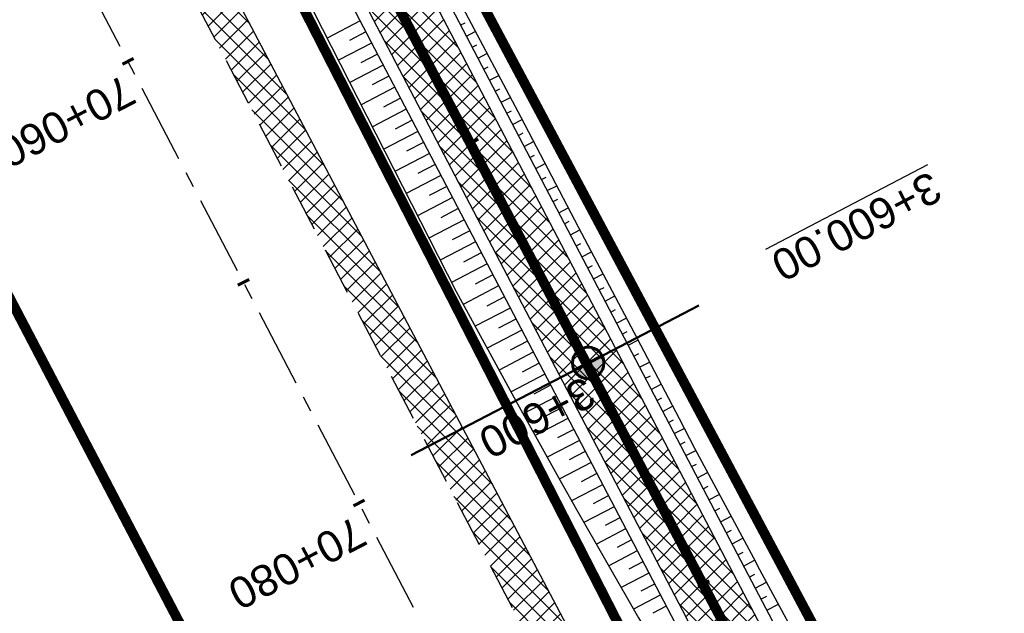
# Model space of a CAD drawing. Header units: metres. Extents: x 7529682 to 7533711, y 5721195 to 5727842.
# Tile 71 of 232: x 7531371 to 7531410, y 5724609 to 5724632. Entities that reach past the tile are written whole.
import ezdxf

# ---------------------------------------------------------------- set-up
doc = ezdxf.new("R2010")
doc.units = ezdxf.units.M
for name, pattern in [('817-dzialki-09-05-04$0$HIDDEN', [0.375, 0.25, -0.125]), ('ACAD_ISO05W100', [33, 24, -3, 0, -3, 0, -3]), ('CENTER', [50.800000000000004, 31.75, -6.35, 6.35, -6.35]), ('CENTER2', [28.575000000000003, 19.05, -3.175, 3.175, -3.175]), ('HIDDEN', [9.524999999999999, 6.35, -3.175])]:
    doc.linetypes.add(name, pattern=pattern)
for name, color, linetype in [('C-DROGI-SYTUACJA', 7, 'Continuous'), ('C-DROGI-SYTUACJA-ETYKIETY', 7, 'Continuous'), ('D-hatch-pobocza', 131, 'Continuous'), ('D-pobocza', 60, 'Continuous'), ('D-rowy', 160, 'Continuous'), ('D-skarpa', 2, 'Continuous'), ('D-skarpa-kreskowanie', 2, 'Continuous')]:
    doc.layers.add(name, color=color, linetype=linetype)
for name, color, linetype, lineweight, true_color in [('D-hatch-ciag-pieszo-rowerowy', 7, 'Continuous', 13, 0xff9f80), ('D-LR-etap-III', 7, '817-dzialki-09-05-04$0$HIDDEN', 50, 0x00008f), ('D-przekroje-pop', 7, 'Continuous', 50, 0x000099)]:
    doc.layers.add(name, color=color, linetype=linetype, lineweight=lineweight, true_color=true_color)
for name, color, linetype, lineweight in [('D-krawędzie', 3, 'Continuous', 30), ('D-obrzeża', 2, 'Continuous', 30), ('D-oś', 10, 'CENTER', 30), ('D-pas-drogowy', 7, 'ACAD_ISO05W100', 50)]:
    doc.layers.add(name, color=color, linetype=linetype, lineweight=lineweight)
doc.layers.add('poprzeczki', color=7, linetype='Continuous', true_color=0x0000c7)
doc.styles.get("Standard").update_dxf_attribs({"font": 'arial.ttf'})

# ---------------------------------------------------------------- blocks, each defined once
blk = doc.blocks.new('AeccTickLine')
at = {"color": 0, "linetype": 'ByBlock', "lineweight": -2}
blk.add_line((0, 1), (-3.673819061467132e-16, -1), dxfattribs=at)
blk = doc.blocks.new('kilometraz')
at = {"linetype": 'ByBlock', "lineweight": -2}
blk.add_hatch(color=0, dxfattribs=at).paths.add_polyline_path([(0, -0.28125, 0.4142135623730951), (0.28125, 0, 0.4142135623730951), (0, 0.28125)])
at = {"color": 0, "linetype": 'ByBlock', "lineweight": -2}
blk.add_line((0, 0.28125), (0, -0.28125), dxfattribs=at)
blk.add_circle((0, 0), 0.28125, dxfattribs=at)

msp = doc.modelspace()

# ---------------------------------------------------------------- hatches: boundary and pattern name
at = {"layer": 'D-hatch-ciag-pieszo-rowerowy'}
h = msp.add_hatch(dxfattribs=at)
h.set_pattern_fill('ANSI37', color=256, scale=0.15, style=0)
h.set_pattern_definition([(45, (0.8853450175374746, 0.4649341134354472), (-0.3367596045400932, 0.3367596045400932), []), (135, (0.8853450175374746, 0.4649341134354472), (-0.3367596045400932, -0.3367596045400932), [])])
h.paths.add_polyline_path([(7531426.00283601, 5724559.810280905), (7531399.691674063, 5724609.942291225), (7531381.171903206, 5724645.403370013), (7531371.148930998, 5724664.425789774), (7531369.294050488, 5724662.583091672), (7531378.958019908, 5724644.242016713), (7531397.476854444, 5724608.78273076), (7531423.790449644, 5724558.646084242), (7531445.035916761, 5724518.377892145), (7531473.709538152, 5724463.869950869), (7531482.589132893, 5724446.952420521), (7531484.869873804, 5724447.986385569), (7531475.922080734, 5724465.033847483), (7531447.247751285, 5724519.543134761)])
at = {"layer": 'D-hatch-pobocza'}
h = msp.add_hatch(dxfattribs=at)
h.set_pattern_fill('ANSI37', color=256, scale=0.15, style=0)
h.set_pattern_definition([(45, (0, 0), (-0.3367596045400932, 0.3367596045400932), []), (135, (0, 0), (-0.3367596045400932, -0.3367596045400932), [])])
h.paths.add_polyline_path([(7531410.67, 5724574.2), (7531398.059999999, 5724598.28), (7531373.71, 5724644.55), (7531366.183649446, 5724659.133667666), (7531365.968855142, 5724658.886270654), (7531365.497582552, 5724656.917040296), (7531373.644908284, 5724641.454376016), (7531392.161870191, 5724605.998675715), (7531418.480331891, 5724555.852756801), (7531439.726902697, 5724515.582472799), (7531476.36, 5724446.19), (7531478.828970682, 5724445.625897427), (7531467.269999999, 5724466.87), (7531457.65, 5724485.09), (7531437.94, 5724521.98), (7531423.889999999, 5724548.61)])

# ---------------------------------------------------------------- linework, layer by layer
at = {"layer": 'C-DROGI-SYTUACJA', "color": 10, "linetype": 'CENTER2', "lineweight": 35, "ltscale": 0.2}
msp.add_lwpolyline([(7531154.313313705, 5725078.4002911, -0.06893621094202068), (7531156.868938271, 5725074.829562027), (7531166.993104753, 5725055.549823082, -0.06873154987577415), (7531168.47910387, 5725051.431584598), (7531169.100428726, 5725048.502816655, 0.0687825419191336), (7531171.889509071, 5725040.775727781), (7531203.620916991, 5724980.378493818), (7531234.800499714, 5724921.534907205), (7531259.930515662, 5724874.055069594), (7531293.333031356, 5724810.085976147), (7531313.159872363, 5724772.033203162), (7531341.528881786, 5724719.923105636, -0.009023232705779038), (7531346.533284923, 5724710.322073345), (7531363.734853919, 5724675.815312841), (7531380.064961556, 5724644.822693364), (7531398.584264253, 5724609.362510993), (7531424.896642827, 5724559.228182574), (7531446.141834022, 5724518.960513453), (7531474.815809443, 5724464.451899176), (7531498.201389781, 5724419.897359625)], format="xyb", dxfattribs=at)
at = {"layer": 'D-krawędzie', "linetype": 'HIDDEN', "ltscale": 0.3, "flags": 128}
msp.add_lwpolyline([(7530572.009999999, 5726166.06), (7530620.380949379, 5726072.761487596), (7530641.555222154, 5726032.007915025), (7530660.960861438, 5725995.070069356), (7530689.128213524, 5725941.540167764), (7530707.335918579, 5725907.031820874), (7530725.255781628, 5725873.092686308), (7530743.969545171, 5725837.653904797), (7530770.526708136, 5725787.119408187), (7530787.864146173, 5725754.266918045), (7530809.897571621, 5725712.541613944), (7530824.739035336, 5725684.389287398), (7530840.856259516, 5725653.693092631), (7530860.675070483, 5725616.154465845), (7530865.283000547, 5725607.394015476), (7530878.050274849, 5725583.079962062), (7530918.171722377, 5725507.178125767), (7530950.162943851, 5725446.305402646), (7530993.419108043, 5725364.264712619), (7531022.766433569, 5725308.719304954), (7531053.80955549, 5725249.872416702), (7531081.165622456, 5725197.874670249), (7531103.902359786, 5725154.540603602), (7531128.123220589, 5725108.448161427), (7531149.3, 5725068.249999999), (7531167.380094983, 5725033.766927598), (7531197.164745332, 5724976.987689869), (7531228.151004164, 5724918.034426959), (7531253.152837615, 5724870.491119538), (7531286.7961686, 5724806.653565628), (7531306.739858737, 5724768.664832), (7531335.094443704, 5724714.652299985), (7531357.3191504, 5724672.438740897), (7531373.644908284, 5724641.454376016), (7531392.161870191, 5724605.998675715), (7531418.480331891, 5724555.852756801), (7531439.726902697, 5724515.582472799), (7531468.399107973, 5724461.077223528), (7531491.782023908, 5724416.527754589), (7531531.990296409, 5724339.832565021), (7531557.226635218, 5724291.658956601), (7531569.851546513, 5724267.577443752), (7531591.375556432, 5724226.547822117), (7531610.003879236, 5724191.103071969), (7531616.882991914, 5724177.998849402), (7531629.984986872, 5724153.025496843), (7531641.006768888, 5724132.021778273), (7531664.906257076, 5724087.616922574), (7531677.64401952, 5724064.785715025), (7531683.112433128, 5724054.988140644), (7531686.752875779, 5724048.180044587), (7531695.447538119, 5724031.696667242), (7531703.748818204, 5724015.917210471), (7531709.214143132, 5724005.513965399), (7531719.388607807, 5723986.14687362), (7531726.295217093, 5723973.000144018), (7531732.740794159, 5723960.735633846), (7531735.13, 5723956.19)], dxfattribs=at)
at = {"layer": 'D-LR-etap-III', "ltscale": 10, "flags": 128}
msp.add_lwpolyline([(7531750.474471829, 5723895.103125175, 0.4, 0.4, 0), (7531750.505, 5723895.13, 0.4, 0.4, 0), (7531682.71, 5724022.92, 0.4, 0.4, 0), (7531619.177023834, 5724147.203692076, 0.4, 0.4, 0), (7531592.308960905, 5724198.48863389, 0.4, 0.4, 0), (7531553.263875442, 5724272.918564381, 0.4, 0.4, 0), (7531504.019999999, 5724366.79, 0.4, 0.4, 0), (7531482.09, 5724407.62, 0.4, 0.4, 0), (7531412.350402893, 5724541.182759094, 0.4, 0.4, 0), (7531388.463669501, 5724586.929768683, 0.4, 0.4, 0), (7531345.12, 5724669.94, 0.4, 0.4, 0), (7531127.66, 5725081.67, 0.4, 0.4, 0), (7531059.253139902, 5725211.040795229, 0.4, 0.4, 0), (7531008.007244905, 5725307.953830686, 0.4, 0.4, 0), (7530964.181635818, 5725390.835555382, 0.4, 0.4, 0), (7530914.557354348, 5725484.683561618, 0.4, 0.4, 0), (7530865.243241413, 5725577.493975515, 0.4, 0.4, 0), (7530840.085257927, 5725624.058651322, 0.4, 0.4, 0), (7530802.559525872, 5725694.924584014, 0.4, 0.4, 0), (7530755.54, 5725787.51, 0.4, 0.4, 0), (7530708.717810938, 5725876.303221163, 0.4, 0.4, 0), (7530695.12, 5725902.09, 0.4, 0.4, 0), (7530642.91397006, 5726001.07839487, 0.4, 0.4, 0), (7530634.934723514, 5726016.146615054, 0.4, 0.4, 0), (7530610.820000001, 5726061.929999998, 0.4, 0.4, 0), (7530610.820000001, 5726061.929999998, 0.4, 0.4, 0), (7530607.21, 5726063.51, 0.4, 0.4, 0), (7530597.42, 5726080.68, 0.4, 0.4, 0), (7530591.16, 5726088.44, 0.4, 0.4, 0), (7530581.28, 5726107.21, 0.4, 0.4, 0), (7530571.29, 5726130.56, 0.4, 0.4, 0), (7530549.554994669, 5726171.527317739, 0.4, 0.4, 0), (7530531.014309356, 5726206.473807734, 0.4, 0.4, 0), (7530516.461208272, 5726236.016618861, 0.4, 0.4, 0), (7530500.798929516, 5726266.141265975, 0.4, 0.4, 0), (7530491.349999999, 5726283.94, 0.4, 0.4, 0), (7530482.4, 5726303.41, 0.4, 0.4, 0), (7530482.4, 5726303.41, 0.4, 0.4, 0), (7530450.41, 5726357.28, 0.4, 0.4, 0), (7530397.759396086, 5726458.499907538, 0.4, 0.4, 0), (7530334.707815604, 5726583.664702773, 0.4, 0.4, 0), (7530303.939274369, 5726645.167943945, 0.4, 0.4, 0), (7530300.509779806, 5726651.777515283, 0.4, 0.4, 0), (7530289.213532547, 5726671.966724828, 0.4, 0.4, 0), (7530281.54, 5726685.57, 0.4, 0.4, 0), (7530261.37085633, 5726724.163374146, 0.4, 0.4, 0), (7530254.03, 5726738.21, 0.4, 0.4, 0), (7530197.219999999, 5726845.06, 0.4, 0.4, 0), (7530194.71, 5726849.15, 0.4, 0.4, 0), (7530195.92, 5726850.75, 0.4, 0.4, 0), (7530170.546669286, 5726892.961489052, 0.4, 0.4, 0), (7530143.174718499, 5726945.065838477, 0.4, 0.4, 0), (7530105.059999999, 5727018.32, 0.4, 0.4, 0), (7530100.059999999, 5727027.16, 0.4, 0.4, 0), (7530062.318670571, 5727099.625398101, 0.4, 0.4, 0), (7530015.378537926, 5727189.420463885, 0.4, 0.4, 0), (7529983.207960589, 5727250.206596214, 0.4, 0.4, 0), (7529953.284293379, 5727306.74720398, 0.4, 0.4, 0), (7529900.67053443, 5727406.15903814, 0.4, 0.4, 0), (7529890.630239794, 5727425.131178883, 0.4, 0.4, 0), (7529875.155383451, 5727454.426350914, 0.4, 0.4, 0), (7529857.560096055, 5727487.787346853, 0.4, 0.4, 0), (7529835.194401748, 5727530.19312405, 0.4, 0.4, 0), (7529811.740544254, 5727574.662079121, 0.4, 0.4, 0), (7529792.101859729, 5727611.922638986, 0.4, 0.4, 0), (7529768.066117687, 5727657.469613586, 0.4, 0.4, 0), (7529755.210566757, 5727682.131373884, 0.4, 0.4, 0), (7529753.309999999, 5727681.13, 0.4, 0.4, 0), (7529739.21, 5727707.77, 0.4, 0.4, 0), (7529735.394745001, 5727711.251990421, 0.4, 0.4, 0), (7529725.42, 5727730.2, 0.4, 0.4, 0), (7529723.55, 5727729.88, 0.4, 0.4, 0), (7529695.566668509, 5727782.932080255, 0.4, 0.4, 0), (7529717.67971874, 5727794.024357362, 0.4, 0.4, 0), (7529736.274870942, 5727758.647400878, 0.4, 0.4, 0), (7529736.274870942, 5727758.647400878, 0.4, 0.4, 0), (7529744.511003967, 5727750.406106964, 0.4, 0.4, 0), (7529744.511003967, 5727750.406106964, 0.4, 0.4, 0), (7529750.282568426, 5727738.549848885, 0.4, 0.4, 0), (7529777.108510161, 5727687.569424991, 0.4, 0.4, 0), (7529796.51537536, 5727651.329932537, 0.4, 0.4, 0), (7529814.937945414, 5727616.793170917, 0.4, 0.4, 0), (7529839.006722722, 5727572.303976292, 0.4, 0.4, 0), (7529860.617626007, 5727532.509108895, 0.4, 0.4, 0), (7529882.348967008, 5727491.504261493, 0.4, 0.4, 0), (7529904.865139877, 5727449.096370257, 0.4, 0.4, 0), (7529920.747384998, 5727418.884773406, 0.4, 0.4, 0), (7529946.676504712, 5727368.547487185, 0.4, 0.4, 0), (7529972.024701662, 5727320.573310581, 0.4, 0.4, 0), (7529987.740014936, 5727290.153392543, 0.4, 0.4, 0), (7529996.497385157, 5727273.661630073, 0.4, 0.4, 0), (7530017.541471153, 5727234.202689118, 0.4, 0.4, 0), (7530033.053657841, 5727204.864166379, 0.4, 0.4, 0), (7530051.622983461, 5727170.222745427, 0.4, 0.4, 0), (7530069.276612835, 5727137.015751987, 0.4, 0.4, 0), (7530089.385386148, 5727097.533639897, 0.4, 0.4, 0), (7530109.712512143, 5727060.746615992, 0.4, 0.4, 0), (7530136.769722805, 5727011.640131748, 0.4, 0.4, 0), (7530162.446686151, 5726962.743777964, 0.4, 0.4, 0), (7530187.674104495, 5726916.992101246, 0.4, 0.4, 0), (7530207.820739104, 5726879.335323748, 0.4, 0.4, 0), (7530230.625609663, 5726834.518686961, 0.4, 0.4, 0), (7530262.288093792, 5726776.61832811, 0.4, 0.4, 0), (7530277.509672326, 5726760.213143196, 0.4, 0.4, 0), (7530286.036865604, 5726744.106684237, 0.4, 0.4, 0), (7530288.097472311, 5726735.884066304, 0.4, 0.4, 0), (7530290.393870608, 5726725.046963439, 0.4, 0.4, 0), (7530296.17664807, 5726713.582980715, 0.4, 0.4, 0), (7530302.726195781, 5726701.18226779, 0.4, 0.4, 0), (7530325.685047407, 5726657.466383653, 0.4, 0.4, 0), (7530343.243978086, 5726623.648592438, 0.4, 0.4, 0), (7530360.229820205, 5726591.746871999, 0.4, 0.4, 0), (7530383.20855044, 5726548.059469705, 0.4, 0.4, 0), (7530406.017875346, 5726503.605514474, 0.4, 0.4, 0), (7530427.464919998, 5726462.620289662, 0.4, 0.4, 0), (7530447.9278544, 5726424.388014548, 0.4, 0.4, 0), (7530471.126878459, 5726379.920667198, 0.4, 0.4, 0), (7530490.501003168, 5726343.033350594, 0.4, 0.4, 0), (7530509.499458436, 5726306.733076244, 0.4, 0.4, 0), (7530529.890269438, 5726267.244072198, 0.4, 0.4, 0), (7530543.852446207, 5726238.990319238, 0.4, 0.4, 0), (7530554.808897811, 5726218.943990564, 0.4, 0.4, 0), (7530559.027108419, 5726212.223286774, 0.4, 0.4, 0), (7530563.060988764, 5726206.409670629, 0.4, 0.4, 0), (7530566.93354971, 5726200.463543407, 0.4, 0.4, 0), (7530569.771022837, 5726194.901501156, 0.4, 0.4, 0), (7530571.47319415, 5726191.282350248, 0.4, 0.4, 0), (7530572.839142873, 5726188.024533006, 0.4, 0.4, 0), (7530575.295071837, 5726182.034664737, 0.4, 0.4, 0), (7530579.736851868, 5726173.306070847, 0.4, 0.4, 0), (7530583.3, 5726167.41, 0.4, 0.4, 0), (7530593.4, 5726163.33, 0.4, 0.4, 0), (7530598.618375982, 5726155.264489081, 0.4, 0.4, 0), (7530608.258304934, 5726140.497132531, 0.4, 0.4, 0), (7530603.269999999, 5726136.83, 0.4, 0.4, 0), (7530606.53, 5726131.84, 0.4, 0.4, 0), (7530604.239057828, 5726124.21679044, 0.4, 0.4, 0), (7530605.847136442, 5726121.630127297, 0.4, 0.4, 0), (7530608.971611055, 5726116.164124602, 0.4, 0.4, 0), (7530618.114293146, 5726097.791111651, 0.4, 0.4, 0), (7530651.213125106, 5726034.959524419, 0.4, 0.4, 0), (7530670.243741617, 5725998.61095082, 0.4, 0.4, 0), (7530698.075474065, 5725945.952624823, 0.4, 0.4, 0), (7530716.505955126, 5725911.3051464, 0.4, 0.4, 0), (7530735.223454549, 5725875.667401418, 0.4, 0.4, 0), (7530752.504235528, 5725842.154920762, 0.4, 0.4, 0), (7530778.310652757, 5725793.501254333, 0.4, 0.4, 0), (7530797.499961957, 5725756.381811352, 0.4, 0.4, 0), (7530812.518974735, 5725728.28874362, 0.4, 0.4, 0), (7530820.039295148, 5725713.160404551, 0.4, 0.4, 0), (7530822.422446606, 5725710.193574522, 0.4, 0.4, 0), (7530833.154893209, 5725688.800634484, 0.4, 0.4, 0), (7530849.629354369, 5725656.158601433, 0.4, 0.4, 0), (7530867.98290276, 5725621.963939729, 0.4, 0.4, 0), (7530872.629809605, 5725612.88760475, 0.4, 0.4, 0), (7530880.354488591, 5725597.594500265, 0.4, 0.4, 0), (7530883.839446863, 5725593.389159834, 0.4, 0.4, 0), (7530891.782113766, 5725587.763349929, 0.4, 0.4, 0), (7530895.038670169, 5725584.280746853, 0.4, 0.4, 0), (7530897.033644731, 5725580.941110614, 0.4, 0.4, 0), (7530900.951646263, 5725579.945856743, 0.4, 0.4, 0), (7530904.80970798, 5725571.977328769, 0.4, 0.4, 0), (7530903.682362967, 5725568.566434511, 0.4, 0.4, 0), (7530908.900614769, 5725558.844845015, 0.4, 0.4, 0), (7530910.252030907, 5725545.671606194, 0.4, 0.4, 0), (7530912.872986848, 5725538.645543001, 0.4, 0.4, 0), (7530945.278171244, 5725478.464284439, 0.4, 0.4, 0), (7530959.692318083, 5725450.24628822, 0.4, 0.4, 0), (7531002.82670893, 5725368.192370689, 0.4, 0.4, 0), (7531044.703532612, 5725290.314293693, 0.4, 0.4, 0), (7531064.098839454, 5725253.212562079, 0.4, 0.4, 0), (7531083.010253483, 5725216.677517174, 0.4, 0.4, 0), (7531113.013137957, 5725158.465613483, 0.4, 0.4, 0), (7531137.364304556, 5725113.07076138, 0.4, 0.4, 0), (7531150.830830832, 5725086.711759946, 0.4, 0.4, 0), (7531159.745663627, 5725076.640848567, 0.4, 0.4, 0), (7531166.309999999, 5725074.58, 0.4, 0.4, 0), (7531172.29, 5725062.58, 0.4, 0.4, 0), (7531170.589828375, 5725055.605912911, 0.4, 0.4, 0), (7531173.732823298, 5725044.080706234, 0.4, 0.4, 0), (7531215.342008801, 5724964.859648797, 0.4, 0.4, 0), (7531238.054496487, 5724921.684649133, 0.4, 0.4, 0), (7531262.389821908, 5724875.282876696, 0.4, 0.4, 0), (7531295.587160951, 5724811.265731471, 0.4, 0.4, 0), (7531348.487908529, 5724712.362812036, 0.4, 0.4, 0), (7531363.740817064, 5724682.68394264, 0.4, 0.4, 0), (7531366.986905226, 5724675.865317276, 0.4, 0.4, 0), (7531382.541261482, 5724646.110625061, 0.4, 0.4, 0), (7531401.299165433, 5724610.874551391, 0.4, 0.4, 0), (7531428.964837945, 5724558.862274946, 0.4, 0.4, 0), (7531449.111202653, 5724520.397801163, 0.4, 0.4, 0), (7531477.292992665, 5724465.831467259, 0.4, 0.4, 0), (7531500.996290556, 5724421.112506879, 0.4, 0.4, 0), (7531512.121834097, 5724400.549045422, 0.4, 0.4, 0), (7531513.78163794, 5724396.757451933, 0.4, 0.4, 0), (7531526.32, 5724379.39, 0.4, 0.4, 0), (7531566.783642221, 5724302.73628205, 0.4, 0.4, 0), (7531578.579156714, 5724282.774819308, 0.4, 0.4, 0), (7531584.232619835, 5724273.111246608, 0.4, 0.4, 0), (7531590.109283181, 5724263.508189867, 0.4, 0.4, 0), (7531593.027899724, 5724258.771479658, 0.4, 0.4, 0), (7531595.711841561, 5724254.226824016, 0.4, 0.4, 0), (7531601.659976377, 5724243.898197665, 0.4, 0.4, 0), (7531606.097733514, 5724235.986407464, 0.4, 0.4, 0), (7531609.382207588, 5724230.799061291, 0.4, 0.4, 0), (7531611.580260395, 5724227.671180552, 0.4, 0.4, 0), (7531612.707802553, 5724225.86410867, 0.4, 0.4, 0), (7531618.665224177, 5724214.480919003, 0.4, 0.4, 0), (7531619.885522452, 5724212.333950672, 0.4, 0.4, 0), (7531620.931818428, 5724210.787064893, 0.4, 0.4, 0), (7531623.518605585, 5724207.111542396, 0.4, 0.4, 0), (7531626.143926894, 5724203.61306897, 0.4, 0.4, 0), (7531632.022984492, 5724196.485954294, 0.4, 0.4, 0), (7531653.949089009, 5724152.617641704, 0.4, 0.4, 0), (7531656.750690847, 5724143.103797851, 0.4, 0.4, 0), (7531659.61440691, 5724133.254504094, 0.4, 0.4, 0), (7531661.627147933, 5724128.646047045, 0.4, 0.4, 0.01093811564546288), (7531674.314987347, 5724101.43546424, 0.4, 0.4, 0), (7531685.137626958, 5724081.408252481, 0.4, 0.4, 0), (7531692.159945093, 5724066.277333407, 0.4, 0.4, 0), (7531699.662164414, 5724051.388120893, 0.4, 0.4, 0), (7531704.480624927, 5724040.808561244, 0.4, 0.4, 0), (7531704.480624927, 5724040.808561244, 0.4, 0.4, 0), (7531704.401251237, 5724037.368913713, 0.4, 0.4, 0), (7531720.383609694, 5724003.441317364, 0.4, 0.4, 0), (7531728.79890528, 5723986.206298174, 0.4, 0.4, 0), (7531733.237926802, 5723977.192631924, 0.4, 0.4, 0), (7531736.750027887, 5723969.505210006, 0.4, 0.4, 0), (7531737.336143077, 5723968.518916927, 0.4, 0.4, 0), (7531738.285051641, 5723967.699360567, 0.4, 0.4, 0), (7531742.180915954, 5723962.346428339, 0.4, 0.4, 0), (7531744.286141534, 5723958.615526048, 0.4, 0.4, 0), (7531755.393260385, 5723944.192617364, 0.4, 0.4, 0), (7531758.69, 5723936.76, 0.4, 0.4, 0), (7531780.08, 5723929.25, 0.4, 0.4, 0), (7531792.611989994, 5723906.337708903, 0.4, 0.4, 0), (7531792.611989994, 5723906.337708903, 0.4, 0.4, 0), (7531756.962094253, 5723883.055323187, 0.4, 0.4, 0), (7531750.46, 5723895.130000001, 0.4, 0.4, 0), (7531750.46, 5723895.130000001, 0, 0, 0)], format="xyseb", dxfattribs=at)
at = {"layer": 'D-obrzeża'}
msp.add_lwpolyline([(7531162.547399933, 5725061.317843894), (7531165.881540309, 5725054.958839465, -0.06857369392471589), (7531167.270284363, 5725051.106338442), (7531167.914945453, 5725048.067569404, 0.06878949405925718), (7531170.704411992, 5725040.339745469), (7531202.515371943, 5724979.795162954), (7531233.695975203, 5724920.949650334), (7531258.824090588, 5724873.473403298), (7531292.224994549, 5724809.507396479), (7531312.052212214, 5724771.453899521), (7531340.423454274, 5724719.339022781, -0.009020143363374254), (7531345.426151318, 5724709.741280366), (7531362.628782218, 5724675.232985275), (7531378.958019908, 5724644.242016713), (7531397.476854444, 5724608.78273076), (7531423.790449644, 5724558.646084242), (7531445.035916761, 5724518.377892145), (7531473.709538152, 5724463.869950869), (7531497.094585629, 5724419.316425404), (7531505.905040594, 5724402.510940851, -0.03317121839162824), (7531508.586352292, 5724396.450655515), (7531511.248060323, 5724389.164100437)], format="xyb", dxfattribs=at)
msp.add_lwpolyline([(7531484.869873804, 5724447.986385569), (7531475.922080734, 5724465.033847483), (7531447.247751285, 5724519.543134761), (7531426.00283601, 5724559.810280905), (7531399.691674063, 5724609.942291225), (7531381.171903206, 5724645.403370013), (7531371.148930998, 5724664.425789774)], dxfattribs=at)
at = {"layer": 'D-oś', "ltscale": 0.1}
msp.add_lwpolyline([(7531488.682972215, 5724414.901138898), (7531465.30154836, 5724459.447768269), (7531436.630334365, 5724513.951133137), (7531415.382990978, 5724554.222881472), (7531389.061122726, 5724604.375291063), (7531370.54547166, 5724639.828481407), (7531354.22214964, 5724670.808223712), (7531331.99647235, 5724713.023626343), (7531303.640952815, 5724767.037938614), (7531283.698553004, 5724805.024214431), (7531250.055061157, 5724868.862076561), (7531225.052886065, 5724916.406033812), (7531194.065303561, 5724975.361817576), (7531164.280332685, 5725032.141666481), (7531146.201824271, 5725066.621712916), (7531125.025790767, 5725106.818458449), (7531100.803065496, 5725152.914450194), (7531078.067230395, 5725196.24679728), (7531050.712974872, 5725248.241100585), (7531019.671816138, 5725307.084268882), (7530990.323090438, 5725362.632329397), (7530947.065833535, 5725444.675091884), (7530915.075467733, 5725505.546186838), (7530874.953735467, 5725581.448561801)], dxfattribs=at)
at = {"layer": 'D-pas-drogowy', "ltscale": 0.2, "flags": 128}
msp.add_lwpolyline([(7531633.018560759, 5724182.834272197, 0.4, 0.4, 0), (7531617.558899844, 5724211.608162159, 0.4, 0.4, 0), (7531566.783642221, 5724302.73628205, 0.4, 0.4, 0), (7531538.419082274, 5724356.469679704, 0.4, 0.4, 0), (7531526.32, 5724379.39, 0.4, 0.4, 0), (7531516.102085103, 5724393.607319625, 0.4, 0.4, 0.001485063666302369), (7531513.78037409, 5724396.837773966, 0.4, 0.4, 0), (7531501.87, 5724413.41, 0.4, 0.4, 0), (7531474.926107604, 5724464.507896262, 0.4, 0.4, 0), (7531446.200436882, 5724518.992313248, 0.4, 0.4, 0), (7531424.962185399, 5724559.262257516, 0.4, 0.4, 0), (7531398.444460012, 5724609.565801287, 0.4, 0.4, 0), (7531379.647455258, 5724645.216004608, 0.4, 0.4, 0), (7531365.23, 5724672.56, 0.4, 0.4, 0), (7531341.305752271, 5724717.915356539, 0.4, 0.4, 0), (7531312.899996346, 5724771.788898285, 0.4, 0.4, 0), (7531292.590923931, 5724810.306502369, 0.4, 0.4, 0), (7531259.391619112, 5724873.271351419, 0.4, 0.4, 0), (7531233.740401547, 5724921.922582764, 0.4, 0.4, 0), (7531203.072738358, 5724980.092044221, 0.4, 0.4, 0), (7531173.471398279, 5725036.225177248, 0.4, 0.4, 0), (7531168.269999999, 5725046.09, 0.4, 0.4, 0), (7531172.29, 5725062.58, 0.4, 0.4, 0), (7531166.309999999, 5725074.58, 0.4, 0.4, 0), (7531150.32, 5725079.6, 0.4, 0.4, 0), (7531141.5, 5725096.43, 0.4, 0.4, 0), (7531109.311735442, 5725157.814415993, 0.4, 0.4, 0), (7531086.641300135, 5725201.047918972, 0.4, 0.4, 0), (7531059.198258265, 5725253.383662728, 0.4, 0.4, 0), (7531028.206828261, 5725312.48946212, 0.4, 0.4, 0), (7530999.104694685, 5725367.990143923, 0.4, 0.4, 0), (7530956.247527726, 5725449.724815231, 0.4, 0.4, 0), (7530924.397774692, 5725510.463768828, 0.4, 0.4, 0), (7530897.509999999, 5725561.74, 0.4, 0.4, 0), (7530894.46, 5725566.14, 0.4, 0.4, 0), (7530892.16, 5725570.49, 0.4, 0.4, 0), (7530869.362688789, 5725613.307018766, 0.4, 0.4, 0), (7530861.693971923, 5725627.704613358, 0.4, 0.4, 0), (7530852.74, 5725644.52, 0.4, 0.4, 0), (7530831.509999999, 5725684.2, 0.4, 0.4, 0), (7530811.13, 5725722.52, 0.4, 0.4, 0), (7530792.3476413, 5725757.940652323, 0.4, 0.4, 0), (7530768.03, 5725803.8, 0.4, 0.4, 0), (7530748.768542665, 5725840.178507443, 0.4, 0.4, 0), (7530727.7, 5725879.97, 0.4, 0.4, 0), (7530712.0981582, 5725909.54523909, 0.4, 0.4, 0), (7530693.644105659, 5725944.645156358, 0.4, 0.4, 0), (7530665.702224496, 5725997.538976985, 0.4, 0.4, 0), (7530641.759999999, 5726042.88, 0.4, 0.4, 0), (7530616.5, 5726091.48, 0.4, 0.4, 0), (7530604.628439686, 5726114.319880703, 0.4, 0.4, -0.007762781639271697), (7530602.5, 5726118.43, 0.4, 0.4, 0), (7530603.992037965, 5726123.394821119, 0.4, 0.4, 0), (7530606.53, 5726131.84, 0.4, 0.4, 0), (7530603.269999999, 5726136.83, 0.4, 0.4, 0), (7530593.775620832, 5726151.368713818, 0.4, 0.4, 0), (7530590.202637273, 5726156.84001263, 0.4, 0.4, 0), (7530583.3, 5726167.41, 0.4, 0.4, 0), (7530580.578343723, 5726170.427567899, 0.4, 0.4, 0), (7530575.849999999, 5726175.67, 0.4, 0.4, 0), (7530569.009999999, 5726186.66, 0.4, 0.4, 0), (7530562.555322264, 5726199.189409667, 0.4, 0.4, 0), (7530555.67, 5726211.39, 0.4, 0.4, 0), (7530548.29, 5726224.23, 0.4, 0.4, 0), (7530540.58, 5726237.71, 0.4, 0.4, 0), (7530532.679999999, 5726252.65, 0.4, 0.4, 0), (7530524.059999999, 5726269.35, 0.4, 0.4, 0), (7530502.82, 5726309.91, 0.4, 0.4, 0), (7530488.83, 5726336.63, 0.4, 0.4, 0), (7530466.03, 5726380.16, 0.4, 0.4, 0), (7530438.469999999, 5726432.77, 0.4, 0.4, 0), (7530424.53, 5726459.09, 0.4, 0.4, 0), (7530401.63, 5726502.97, 0.4, 0.4, 0), (7530383.38, 5726538.06, 0.4, 0.4, 0), (7530353.969999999, 5726593.52, 0.4, 0.4, 0), (7530338.469999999, 5726622.74, 0.4, 0.4, 0), (7530322.009999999, 5726653.88, 0.4, 0.4, 0), (7530297.54, 5726700.33, 0.4, 0.4, 0), (7530287.38, 5726719.6, 0.4, 0.4, 0), (7530285.94993921, 5726722.315508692, 0.4, 0.4, 0), (7530280.259999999, 5726733.12, 0.4, 0.4, 0), (7530266.73, 5726758.74, 0.4, 0.4, 0), (7530260.42, 5726770.47, 0.4, 0.4, 0), (7530253.25, 5726783.82, 0.4, 0.4, 0), (7530244.95, 5726799.33, 0.4, 0.4, 0), (7530239.389999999, 5726808.49, 0.4, 0.4, 0), (7530238.29, 5726807.9, 0.4, 0.4, 0), (7530218.11, 5726850.67, 0.4, 0.4, 0), (7530175.906646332, 5726928.168028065, 0.4, 0.4, 0), (7530096.679999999, 5727076.15, 0.4, 0.4, 0), (7530094.679999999, 5727079.89, 0.4, 0.4, 0), (7530064.59693469, 5727135.522637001, 0.4, 0.4, 0), (7530046.730970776, 5727168.8921561, 0.4, 0.4, 0), (7530025.803045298, 5727208.461374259, 0.4, 0.4, 0), (7530012.846501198, 5727232.979315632, 0.4, 0.4, 0), (7529994.15, 5727268.45, 0.4, 0.4, 0), (7529981.670868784, 5727291.93018666, 0.4, 0.4, 0), (7529949.889999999, 5727351.73, 0.4, 0.4, 0), (7529924.75, 5727399.03, 0.4, 0.4, 0), (7529915.515824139, 5727417.099754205, 0.4, 0.4, 0), (7529885.83, 5727475.19, 0.4, 0.4, 0), (7529862.559999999, 5727519.97, 0.4, 0.4, 0), (7529852.984923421, 5727538.191086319, 0.4, 0.4, 0), (7529836.513084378, 5727569.51130111, 0.4, 0.4, 0), (7529815.36890814, 5727609.140983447, 0.4, 0.4, 0), (7529792.795203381, 5727651.247499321, 0.4, 0.4, 0), (7529774.199114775, 5727685.858348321, 0.4, 0.4, 0), (7529746.966026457, 5727736.059440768, 0.4, 0.4, 0), (7529733.92, 5727757.62, 0.4, 0.4, 0), (7529708.607472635, 5727806.388536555, 0.4, 0.4, 0), (7529688.491967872, 5727796.344621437, 0.4, 0.4, 0), (7529723.55, 5727729.88, 0.4, 0.4, 0), (7529725.42, 5727730.2, 0.4, 0.4, 0), (7529735.38, 5727711.28, 0.4, 0.4, 0), (7529739.21, 5727707.77, 0.4, 0.4, 0), (7529753.309999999, 5727681.13, 0.4, 0.4, 0), (7529755.178396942, 5727682.114424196, 0.4, 0.4, 0), (7529792.101859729, 5727611.922638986, 0.4, 0.4, 0), (7529811.740544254, 5727574.662079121, 0.4, 0.4, 0), (7529835.194401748, 5727530.19312405, 0.4, 0.4, 0), (7529857.560096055, 5727487.787346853, 0.4, 0.4, 0), (7529875.155383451, 5727454.426350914, 0.4, 0.4, 0), (7529890.630239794, 5727425.131178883, 0.4, 0.4, 0), (7529900.67053443, 5727406.15903814, 0.4, 0.4, 0), (7529953.284293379, 5727306.74720398, 0.4, 0.4, 0), (7529983.207960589, 5727250.206596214, 0.4, 0.4, 0), (7530015.378537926, 5727189.420463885, 0.4, 0.4, 0), (7530062.318670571, 5727099.625398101, 0.4, 0.4, 0), (7530100.059999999, 5727027.16, 0.4, 0.4, 0), (7530105.059999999, 5727018.32, 0.4, 0.4, 0), (7530143.174718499, 5726945.065838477, 0.4, 0.4, 0), (7530170.546669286, 5726892.961489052, 0.4, 0.4, 0), (7530195.92, 5726850.75, 0.4, 0.4, 0), (7530194.71, 5726849.15, 0.4, 0.4, 0), (7530197.219999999, 5726845.06, 0.4, 0.4, 0), (7530254.03, 5726738.21, 0.4, 0.4, 0), (7530261.37085633, 5726724.163374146, 0.4, 0.4, 0), (7530281.54, 5726685.57, 0.4, 0.4, 0), (7530289.213532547, 5726671.966724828, 0.4, 0.4, 0), (7530300.509779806, 5726651.777515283, 0.4, 0.4, 0), (7530303.939274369, 5726645.167943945, 0.4, 0.4, 0), (7530334.707815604, 5726583.664702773, 0.4, 0.4, 0), (7530397.759396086, 5726458.499907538, 0.4, 0.4, 0), (7530450.41, 5726357.28, 0.4, 0.4, 0), (7530482.4, 5726303.41, 0.4, 0.4, 0), (7530483.687990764, 5726301.003383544, 0.4, 0.4, 0), (7530491.349999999, 5726283.94, 0.4, 0.4, 0), (7530512.67, 5726243.78, 0.4, 0.4, 0), (7530529.429999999, 5726209.46, 0.4, 0.4, 0), (7530571.29, 5726130.56, 0.4, 0.4, 0), (7530581.28, 5726107.21, 0.4, 0.4, 0), (7530591.16, 5726088.44, 0.4, 0.4, 0), (7530597.42, 5726080.68, 0.4, 0.4, 0), (7530607.21, 5726063.51, 0.4, 0.4, 0), (7530610.820000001, 5726061.929999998, 0.4, 0.4, 0), (7530634.934723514, 5726016.146615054, 0.4, 0.4, 0), (7530642.91397006, 5726001.07839487, 0.4, 0.4, 0), (7530695.12, 5725902.09, 0.4, 0.4, 0), (7530708.717810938, 5725876.303221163, 0.4, 0.4, 0), (7530755.54, 5725787.51, 0.4, 0.4, 0), (7530802.559525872, 5725694.924584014, 0.4, 0.4, 0), (7530840.085257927, 5725624.058651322, 0.4, 0.4, 0), (7530865.243241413, 5725577.493975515, 0.4, 0.4, 0), (7530914.557354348, 5725484.683561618, 0.4, 0.4, 0), (7530964.181635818, 5725390.835555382, 0.4, 0.4, 0), (7531008.007244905, 5725307.953830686, 0.4, 0.4, 0), (7531059.253139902, 5725211.040795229, 0.4, 0.4, 0), (7531127.66, 5725081.67, 0.4, 0.4, 0), (7531345.12, 5724669.94, 0.4, 0.4, 0), (7531388.463669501, 5724586.929768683, 0.4, 0.4, 0), (7531412.350402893, 5724541.182759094, 0.4, 0.4, 0), (7531482.09, 5724407.62, 0.4, 0.4, 0), (7531504.019999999, 5724366.79, 0.4, 0.4, 0), (7531519.374444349, 5724337.520497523, 0.4, 0.4, 0), (7531563.748815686, 5724252.931583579, 0.4, 0.4, 0), (7531602.175111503, 5724179.681224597, 0.4, 0.4, 0), (7531619.177023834, 5724147.203692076, 0.4, 0.4, 0), (7531625.038493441, 5724135.63500206, 0.4, 0.4, 0), (7531656.796442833, 5724073.31633882, 0.4, 0.4, 0), (7531675.12, 5724037.36, 0.4, 0.4, 0), (7531682.71, 5724022.92, 0.4, 0.4, 0), (7531705.565196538, 5723979.810545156, 0.4, 0.4, 0), (7531736.605941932, 5723921.261514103, 0.4, 0.4, 0), (7531750.46, 5723895.130000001, 0.4, 0.4, 0), (7531740.769999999, 5723886.56, 0.4, 0.4, 0), (7531732.86, 5723885, 0.4, 0.4, 0), (7531722.179999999, 5723887.77, 0.4, 0.4, 0), (7531729.87, 5723862.17, 0.4, 0.4, 0), (7531742.92, 5723861.93, 0.4, 0.4, 0), (7531763.71, 5723859.52, 0.4, 0.4, 0), (7531768.42, 5723854.12, 0.4, 0.4, 0), (7531787.42, 5723817.97, 0.4, 0.4, 0), (7531795.57, 5723809.82, 0.4, 0.4, 0), (7531816.346897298, 5723819.850397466, 0.4, 0.4, 0), (7531816.346897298, 5723819.850397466, 0.4, 0.4, 0), (7531805.059999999, 5723843.23, 0.4, 0.4, 0), (7531803.61, 5723886.23, 0.4, 0.4, 0), (7531803.61, 5723886.23, 0.4, 0.4, 0), (7531780.08, 5723929.25, 0.4, 0.4, 0), (7531758.69, 5723936.76, 0.4, 0.4, 0), (7531749.3590272, 5723946.412126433, 0.4, 0.4, 0), (7531742.71, 5723953.29, 0.4, 0.4, 0), (7531735.177368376, 5723967.877529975, 0.4, 0.4, 0), (7531722.37, 5723992.68, 0.4, 0.4, 0), (7531705.041669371, 5724030.885563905, 0.4, 0.4, 0), (7531699.469999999, 5724043.17, 0.4, 0.4, 0), (7531692.69, 5724058.11, 0.4, 0.4, 0), (7531679.672010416, 5724084.016803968, 0.4, 0.4, 0), (7531674.55, 5724094.21, 0.4, 0.4, 0), (7531666.633166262, 5724114.002855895, 0.4, 0.4, 0), (7531649, 5724153.82, 0.4, 0.4, 0), (7531641.49, 5724149.34, 0.4, 0.4, 0), (7531626.04, 5724179.34, 0.4, 0.4, 0), (7531633.03, 5724182.84, 0, 0, 0)], format="xyseb", dxfattribs=at)
at = {"layer": 'D-pobocza'}
for points in [[(7531485.326022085, 5724448.193178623), (7531476.364802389, 5724465.266221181), (7531447.69011819, 5724519.776183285), (7531426.445313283, 5724560.043120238), (7531400.134637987, 5724610.174203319), (7531381.614679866, 5724645.635640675), (7531371.519907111, 5724664.794329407)], [(7531369.221818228, 5724661.647571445), (7531378.515243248, 5724644.009746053), (7531397.03389052, 5724608.550818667), (7531423.34797237, 5724558.413244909), (7531444.593549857, 5724518.144843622), (7531473.267029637, 5724463.637171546), (7531482.132984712, 5724446.745627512)], [(7531478.828970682, 5724445.625897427), (7531467.269999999, 5724466.87), (7531457.65, 5724485.09), (7531437.94, 5724521.98), (7531423.889999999, 5724548.61), (7531410.67, 5724574.2), (7531398.059999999, 5724598.28), (7531373.71, 5724644.55), (7531366.183649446, 5724659.133667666)]]:
    msp.add_lwpolyline(points, dxfattribs=at)
at = {"layer": 'D-przekroje-pop', "extrusion": (0.4629262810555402, -0.8863967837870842, 0), "elevation": -1587803.512330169}
msp.add_lwpolyline([(9325884.605193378, 0), (9325879.60519338, 0), (9325871.605193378, 0)], dxfattribs=at)
at = {"layer": 'D-rowy', "linetype": 'HIDDEN', "ltscale": 0.1, "const_width": 0.4, "flags": 128}
msp.add_lwpolyline([(7531506.121399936, 5724397.133351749), (7531489.190578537, 5724429.34060068), (7531483.400111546, 5724440.512095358), (7531478.412312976, 5724450.146766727), (7531462.901323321, 5724479.304166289), (7531434.632959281, 5724532.161646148), (7531396.749002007, 5724604.644561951), (7531378.596106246, 5724640.173238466), (7531368.21, 5724659.05), (7531363.9, 5724666.92), (7531355.876537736, 5724682.661796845), (7531338.032693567, 5724716.834919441), (7531309.901853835, 5724770.33291588), (7531304.158114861, 5724781.147276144), (7531299.737467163, 5724789.052054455), (7531294.930113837, 5724798.468047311), (7531279.862466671, 5724827.641362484), (7531247.714582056, 5724888.416734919), (7531220.373424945, 5724940.87265548), (7531195.513546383, 5724987.526839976), (7531168.705641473, 5725038.836315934), (7531161.295913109, 5725053.454680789), (7531161.295913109, 5725053.454680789)], dxfattribs=at)
at = {"layer": 'D-skarpa', "linetype": 'Continuous'}
for points in [[(7531371.603751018, 5724664.877622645), (7531372.131198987, 5724663.834149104), (7531374.525169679, 5724659.443931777), (7531376.960388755, 5724655.075448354), (7531379.292491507, 5724650.652632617), (7531381.637769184, 5724646.236758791), (7531381.870918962, 5724645.774257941), (7531383.877329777, 5724641.757142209), (7531386.306244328, 5724637.384843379), (7531388.667738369, 5724632.977333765), (7531391.011829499, 5724628.560735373), (7531393.326369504, 5724624.12870372), (7531395.658092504, 5724619.705645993), (7531397.357513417, 5724616.463771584), (7531397.975343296, 5724615.275030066), (7531400.337784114, 5724610.868014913), (7531400.585965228, 5724610.407911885), (7531402.712579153, 5724606.472747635)], [(7531368.751229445, 5724662.043835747), (7531371.2765982, 5724657.732249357), (7531373.116890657, 5724653.050297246), (7531374.879667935, 5724648.327502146), (7531377.14602332, 5724643.870043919), (7531377.378054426, 5724643.406953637), (7531379.372748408, 5724639.404596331), (7531381.620822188, 5724634.937852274), (7531388.413648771, 5724621.563004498), (7531390.816159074, 5724617.176915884), (7531392.586061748, 5724613.971851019), (7531393.248968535, 5724612.806651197), (7531395.734791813, 5724608.464073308), (7531395.99529495, 5724608.010405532), (7531398.250922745, 5724604.131102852), (7531400.766596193, 5724599.804621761), (7531403.197975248, 5724595.433899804), (7531412.736613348, 5724577.852931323), (7531415.022206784, 5724573.405695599), (7531422.696926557, 5724558.073688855), (7531423.973650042, 5724555.51032124)]]:
    msp.add_lwpolyline(points, dxfattribs=at)
at = {"layer": 'D-skarpa-kreskowanie', "linetype": 'Continuous'}
for p, q in [((7531384.567586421, 5724632.420908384, 108.9890404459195), (7531383.248902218, 5724631.732217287, 107.9971970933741)), ((7531388.601072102, 5724632.258315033, 109.1228262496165), (7531388.776568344, 5724632.349969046, 108.9908274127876)), ((7531384.799049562, 5724631.977709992, 108.9899815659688), (7531384.137189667, 5724631.63204951, 108.4921661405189)), ((7531388.832535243, 5724631.815116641, 109.1237673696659), (7531389.186473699, 5724631.99996322, 108.8575538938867)), ((7531385.030512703, 5724631.534511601, 108.9909226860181), (7531383.701757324, 5724630.840560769, 107.9915043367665)), ((7531385.261975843, 5724631.091313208, 108.9918638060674), (7531384.59508036, 5724630.743022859, 108.4902608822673)), ((7531389.063998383, 5724631.371918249, 109.1247084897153), (7531389.242440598, 5724631.465110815, 108.9904938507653)), ((7531389.295461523, 5724630.928719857, 109.1256496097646), (7531389.655291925, 5724631.116643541, 108.8550045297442)), ((7531385.493438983, 5724630.648114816, 108.9928049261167), (7531384.154612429, 5724629.94890425, 107.9858115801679)), ((7531389.526924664, 5724630.485521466, 109.126590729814), (7531389.70831285, 5724630.580252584, 108.9901602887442)), ((7531385.724902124, 5724630.204916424, 108.9937460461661), (7531385.052971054, 5724629.853996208, 108.4883556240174)), ((7531389.758387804, 5724630.042323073, 109.1275318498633), (7531390.124110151, 5724630.233323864, 108.8524551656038)), ((7531385.956365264, 5724629.761718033, 108.9946871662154), (7531384.607467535, 5724629.057247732, 107.9801188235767)), ((7531389.989850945, 5724629.599124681, 109.1284729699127), (7531390.174185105, 5724629.695394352, 108.9898267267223)), ((7531386.187828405, 5724629.318519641, 108.9956282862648), (7531385.510861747, 5724628.964969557, 108.4864503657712)), ((7531390.221314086, 5724629.155926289, 109.1294140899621), (7531390.592928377, 5724629.350004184, 108.8499058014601)), ((7531386.419291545, 5724628.875321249, 108.9965694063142), (7531385.06032264, 5724628.165591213, 107.9744260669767)), ((7531390.452777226, 5724628.712727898, 109.1303552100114), (7531390.640057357, 5724628.810536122, 108.9894931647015)), ((7531386.650754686, 5724628.432122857, 108.9975105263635), (7531385.968752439, 5724628.075942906, 108.4845451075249)), ((7531390.684240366, 5724628.269529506, 109.1312963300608), (7531391.061117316, 5724628.466355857, 108.8478297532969)), ((7531386.882217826, 5724627.988924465, 108.9984516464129), (7531385.513177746, 5724627.273934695, 107.9687333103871)), ((7531390.915703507, 5724627.826331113, 109.13223745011), (7531391.104137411, 5724627.924741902, 108.9905075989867)), ((7531387.113680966, 5724627.545726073, 108.9993927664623), (7531386.426643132, 5724627.186916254, 108.4826398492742)), ((7531391.147166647, 5724627.383132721, 109.1331785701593), (7531391.524025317, 5724627.579949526, 108.8497257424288)), ((7531387.345144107, 5724627.102527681, 109.0003338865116), (7531385.966032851, 5724626.382278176, 107.9630405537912)), ((7531391.378629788, 5724626.93993433, 109.1341196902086), (7531391.567054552, 5724627.038340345, 108.9923967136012)), ((7531387.576607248, 5724626.65932929, 109.0012750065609), (7531386.884533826, 5724626.297889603, 108.4807345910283)), ((7531391.610092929, 5724626.496735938, 109.1350608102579), (7531391.986933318, 5724626.693543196, 108.8516217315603)), ((7531387.808070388, 5724626.216130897, 109.0022161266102), (7531386.418887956, 5724625.490621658, 107.957347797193)), ((7531391.841556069, 5724626.053537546, 109.1360019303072), (7531392.029971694, 5724626.151938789, 108.9942858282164)), ((7531388.039533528, 5724625.772932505, 109.0031572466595), (7531387.342424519, 5724625.408862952, 108.4788293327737)), ((7531392.073019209, 5724625.610339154, 109.1369430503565), (7531392.44984132, 5724625.807136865, 108.8535177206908)), ((7531388.270996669, 5724625.329734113, 109.0040983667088), (7531386.871743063, 5724624.598965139, 107.9516550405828)), ((7531392.30448235, 5724625.167140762, 109.1378841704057), (7531392.492888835, 5724625.265537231, 108.9961749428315)), ((7531388.502459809, 5724624.886535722, 109.0050394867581), (7531387.800315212, 5724624.519836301, 108.4769240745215)), ((7531392.535945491, 5724624.72394237, 109.138825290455), (7531392.912749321, 5724624.920730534, 108.8554137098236)), ((7531388.73392295, 5724624.44333733, 109.0059806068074), (7531387.324598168, 5724623.707308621, 107.9459622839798)), ((7531392.767408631, 5724624.280743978, 109.1397664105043), (7531392.955805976, 5724624.379135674, 108.9980640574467)), ((7531388.965386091, 5724624.000138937, 109.0069217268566), (7531388.258205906, 5724623.63080965, 108.4750188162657)), ((7531392.998871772, 5724623.837545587, 109.1407075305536), (7531393.376023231, 5724624.034515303, 108.8570344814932)), ((7531389.196849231, 5724623.556940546, 109.0078628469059), (7531387.777453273, 5724622.815652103, 107.9402695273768)), ((7531393.230334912, 5724623.394347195, 109.1416486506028), (7531393.419765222, 5724623.493278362, 108.9991693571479)), ((7531389.428312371, 5724623.113742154, 109.0088039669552), (7531388.716096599, 5724622.741783, 108.4731135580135)), ((7531393.461798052, 5724622.951148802, 109.1425897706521), (7531393.842367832, 5724623.149903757, 108.8563456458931)), ((7531389.659775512, 5724622.670543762, 109.0097450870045), (7531388.230308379, 5724621.923995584, 107.9345767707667)), ((7531393.693261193, 5724622.507950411, 109.1435308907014), (7531393.884400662, 5724622.607774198, 108.9997660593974)), ((7531389.891238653, 5724622.22734537, 109.0106862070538), (7531389.175302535, 5724621.853443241, 108.4721975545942)), ((7531393.924724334, 5724622.064752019, 109.1444720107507), (7531394.308712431, 5724622.265292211, 108.8556568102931)), ((7531390.122701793, 5724621.784146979, 109.011627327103), (7531388.699617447, 5724621.040932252, 107.9412598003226)), ((7531394.156187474, 5724621.621553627, 109.1454131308), (7531394.349036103, 5724621.722270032, 109.0003627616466)), ((7531390.354164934, 5724621.340948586, 109.0125684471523), (7531389.647016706, 5724620.971635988, 108.4806895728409)), ((7531394.387650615, 5724621.178355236, 109.1463542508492), (7531394.775057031, 5724621.380680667, 108.8549679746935)), ((7531390.585628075, 5724620.897750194, 109.0135095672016), (7531389.180119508, 5724620.163714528, 107.9563615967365)), ((7531394.619113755, 5724620.735156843, 109.1472953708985), (7531394.813671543, 5724620.836765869, 109.0009594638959)), ((7531390.817091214, 5724620.454551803, 109.0144506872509), (7531390.118730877, 5724620.089828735, 108.4891815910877)), ((7531394.850576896, 5724620.291958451, 109.1482364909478), (7531395.241401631, 5724620.496069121, 108.8542791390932)), ((7531391.048554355, 5724620.011353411, 109.0153918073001), (7531389.660621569, 5724619.286496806, 107.9714633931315)), ((7531395.082040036, 5724619.848760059, 109.1491776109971), (7531395.278306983, 5724619.951261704, 109.0015561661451)), ((7531391.280017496, 5724619.568155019, 109.0163329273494), (7531390.590445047, 5724619.208021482, 108.497673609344)), ((7531395.313503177, 5724619.405561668, 109.1501187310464), (7531395.70752698, 5724619.611343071, 108.8537552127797)), ((7531391.511480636, 5724619.124956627, 109.0172740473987), (7531390.141123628, 5724618.409279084, 107.9865651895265)), ((7531395.544966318, 5724618.962363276, 109.1510598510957), (7531395.742317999, 5724619.065431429, 109.0026225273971)), ((7531391.742943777, 5724618.681758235, 109.018215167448), (7531391.062159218, 5724618.326214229, 108.5061656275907)), ((7531395.776429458, 5724618.519164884, 109.152000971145), (7531396.171812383, 5724618.725656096, 108.8546151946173)), ((7531391.974406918, 5724618.238559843, 109.0191562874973), (7531390.62162569, 5724617.532061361, 108.0016669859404)), ((7531396.007892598, 5724618.075966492, 109.1529420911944), (7531396.20592384, 5724618.179389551, 109.0039936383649)), ((7531392.205870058, 5724617.795361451, 109.0200974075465), (7531391.534017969, 5724617.444482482, 108.5147663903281)), ((7531396.239355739, 5724617.6327681, 109.1538832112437), (7531396.636097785, 5724617.839969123, 108.8554751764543)), ((7531392.437333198, 5724617.35216306, 109.0210385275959), (7531391.103936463, 5724616.655788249, 108.0181291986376)), ((7531396.470818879, 5724617.189569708, 109.154824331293), (7531396.669529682, 5724617.293347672, 109.005364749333)), ((7531392.668796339, 5724616.908964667, 109.0219796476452), (7531392.007251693, 5724616.563468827, 108.5244013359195)), ((7531396.70228202, 5724616.746371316, 109.1557654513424), (7531397.100383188, 5724616.954282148, 108.856335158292)), ((7531392.90025948, 5724616.465766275, 109.0229207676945), (7531391.587477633, 5724615.78015772, 108.0355168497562)), ((7531396.933745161, 5724616.303172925, 109.1567065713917), (7531397.133135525, 5724616.407305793, 109.0067358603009)), ((7531393.13172262, 5724616.022567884, 109.0238618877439), (7531392.480485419, 5724615.682455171, 108.5340362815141)), ((7531397.165208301, 5724615.859974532, 109.1566310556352), (7531397.563277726, 5724616.067868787, 108.8572246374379)), ((7531393.363185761, 5724615.579369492, 109.0248030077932), (7531392.071018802, 5724614.904527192, 108.0529045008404)), ((7531397.396671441, 5724615.41677614, 109.1564329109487), (7531397.595266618, 5724615.520493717, 109.0070602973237)), ((7531393.594648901, 5724615.1361711, 109.0257441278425), (7531392.953719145, 5724614.801441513, 108.5436712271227)), ((7531397.628134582, 5724614.973577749, 109.1562347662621), (7531398.025651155, 5724615.181183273, 108.8572441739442)), ((7531393.826112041, 5724614.692972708, 109.0266852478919), (7531392.554559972, 5724614.028896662, 108.0702921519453)), ((7531397.859597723, 5724614.530379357, 109.1560366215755), (7531398.06074648, 5724614.635430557, 109.004743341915)), ((7531394.057575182, 5724614.249774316, 109.0266355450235), (7531393.429404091, 5724613.921708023, 108.5541590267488)), ((7531398.091060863, 5724614.087180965, 109.1558384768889), (7531398.498139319, 5724614.299780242, 108.8496559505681)), ((7531394.289038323, 5724613.806575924, 109.0264374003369), (7531393.048640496, 5724613.158770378, 108.0934768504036)), ((7531398.322524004, 5724613.643982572, 109.1556403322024), (7531398.528453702, 5724613.751530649, 109.0007510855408)), ((7531394.520501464, 5724613.363377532, 109.0262392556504), (7531393.908386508, 5724613.043696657, 108.5658392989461)), ((7531398.553987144, 5724613.200784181, 109.1554421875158), (7531398.970627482, 5724613.418377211, 108.8420677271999)), ((7531394.751964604, 5724612.920179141, 109.0260411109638), (7531393.544853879, 5724612.289757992, 108.1181173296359)), ((7531398.785450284, 5724612.757585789, 109.1552440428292), (7531398.996160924, 5724612.867630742, 108.9967588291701)), ((7531399.016913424, 5724612.314387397, 109.1550458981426), (7531399.443115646, 5724612.53697418, 108.8344795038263)), ((7531394.983427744, 5724612.476980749, 109.0258429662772), (7531394.388431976, 5724612.166240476, 108.5783191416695)), ((7531395.214890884, 5724612.033782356, 109.0256448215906), (7531394.042018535, 5724611.421242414, 108.1434733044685)), ((7531399.248376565, 5724611.871189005, 109.1548477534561), (7531399.463868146, 5724611.983730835, 108.9927665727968)), ((7531395.446354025, 5724611.590583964, 109.0254466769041), (7531394.868477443, 5724611.288784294, 108.5907989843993)), ((7531399.479839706, 5724611.427990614, 109.1546496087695), (7531399.915603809, 5724611.655571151, 108.8268912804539)), ((7531395.677817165, 5724611.147385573, 109.0252485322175), (7531394.539183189, 5724610.552726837, 108.1688292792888)), ((7531399.711302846, 5724610.984792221, 109.1544514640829), (7531399.931575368, 5724611.099830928, 108.9887743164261)), ((7531395.909280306, 5724610.704187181, 109.0250503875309), (7531395.348522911, 5724610.411328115, 108.6032788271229)), ((7531399.942765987, 5724610.541593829, 109.1542533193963), (7531400.388336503, 5724610.774295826, 108.8191191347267)), ((7531396.140743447, 5724610.260988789, 109.0248522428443), (7531395.036347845, 5724609.684211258, 108.1941852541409)), ((7531400.174379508, 5724610.098474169, 109.1540551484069), (7531400.399837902, 5724610.216803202, 108.9842973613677)), ((7531396.372206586, 5724609.817790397, 109.0246540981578), (7531395.828568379, 5724609.533871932, 108.6157586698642)), ((7531400.406740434, 5724609.655745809, 109.1538568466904), (7531400.863028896, 5724609.895223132, 108.8102967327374)), ((7531396.603669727, 5724609.374592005, 109.0244559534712), (7531395.533512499, 5724608.81569568, 108.2195412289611)), ((7531400.639101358, 5724609.21301745, 109.1536585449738), (7531400.869931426, 5724609.334165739, 108.9798562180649)), ((7531400.871462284, 5724608.77028909, 109.1534602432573), (7531401.338494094, 5724609.015404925, 108.8018110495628)), ((7531396.835132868, 5724608.931393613, 109.0242578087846), (7531396.308670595, 5724608.656445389, 108.6282811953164))]:
    msp.add_line(p, q, dxfattribs=at)

# ---------------------------------------------------------------- block references
at = {"layer": 'C-DROGI-SYTUACJA-ETYKIETY', "color": 2, "linetype": 'Continuous', "lineweight": 60, "xscale": 0.2499999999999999, "yscale": 0.2499999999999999, "zscale": 0.2499999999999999, "rotation": 297.5760968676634}
for p in [(7531375.262401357, 5724630.796651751), (7531379.891664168, 5724621.932683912), (7531384.520926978, 5724613.068716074)]:
    msp.add_blockref('AeccTickLine', p, dxfattribs=at)
at = {"layer": 'poprzeczki', "color": 2, "linetype": 'Continuous', "lineweight": 60, "xscale": 0.2499999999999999, "yscale": 0.2499999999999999, "zscale": 0.2499999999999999, "rotation": 297.5760968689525}
for p in [(7531389.083756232, 5724627.553787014), (7531398.342281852, 5724609.825851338)]:
    msp.add_blockref('AeccTickLine', p, dxfattribs=at)
at = {"layer": 'poprzeczki', "color": 10, "linetype": 'Continuous', "lineweight": 60, "xscale": 2.249999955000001, "yscale": 2.249999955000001, "zscale": 2.249999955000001, "rotation": 297.5760968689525}
msp.add_blockref('kilometraz', (7531393.713019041, 5724618.689819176), dxfattribs=at)

# ---------------------------------------------------------------- texts
at = {"layer": 'C-DROGI-SYTUACJA-ETYKIETY', "color": 2}
for s, rotation, p in [('70+060', 207.5760968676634, (7531375.103599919, 5724630.290655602)), ('3+600', 207.5760968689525, (7531393.554217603, 5724618.183823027)), ('70+080', 207.5760968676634, (7531384.362125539, 5724612.562719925))]:
    msp.add_text(s, height=1.25, rotation=rotation, dxfattribs=at).set_placement(p)
at = {"layer": 'D-przekroje-pop', "lineweight": 30}
msp.add_text('%%U3+600.00', height=1.25, rotation=207.5760968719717, dxfattribs=at).set_placement((7531407.434390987, 5724626.419973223))

doc.saveas('drawing.dxf')
